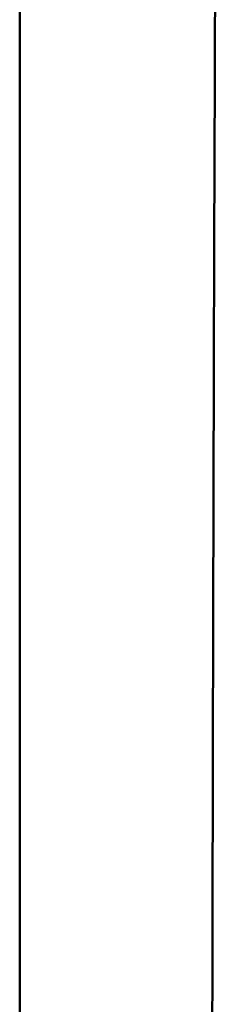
# Model space of a CAD drawing. Header units: millimetres. Extents: x 0 to 2100, y 0 to 1485.
# Tile 224 of 256: x 1767.56 to 1768.83, y 1103.04 to 1109.24. Entities that reach past the tile are written whole.
import ezdxf

# ---------------------------------------------------------------- set-up
doc = ezdxf.new("R2010")
doc.units = ezdxf.units.MM
doc.header["$LTSCALE"] = 5
doc.layers.add('Sichtbar (ISO)', color=7, linetype='Continuous', lineweight=50)

msp = doc.modelspace()

# ---------------------------------------------------------------- linework, layer by layer
at = {"layer": 'Sichtbar (ISO)'}
for points, knots in [([(1768.7588, 1083.4853), (1768.759, 1083.8442), (1768.7591, 1084.2027), (1768.7602, 1086.6511), (1768.7614, 1088.9546), (1768.7641, 1092.8538), (1768.7654, 1094.4501), (1768.7686, 1097.7684), (1768.772, 1100.8383), (1768.7815, 1105.8624), (1768.7881, 1108.1343), (1768.8018, 1111.4133), (1768.8102, 1113.252), (1768.8267, 1114.59)], [-4.442791, -4.442791, -4.442791, -4.442791, -4.26365, -4.26365, -3.218091, -3.218091, -2.389343, -2.389343, -1.529672, -1.529672, -0.494089, -0.494089, -0.000001, -0.000001, -0.000001, -0.000001]), ([(1767.5663, 1112.1038), (1767.5654, 1111.4984), (1767.5647, 1110.9209), (1767.5637, 1109.6909), (1767.5633, 1109.0795), (1767.5628, 1107.2496), (1767.5629, 1106.0288), (1767.5627, 1102.4032), (1767.5621, 1100.5644), (1767.5617, 1095.8468), (1767.5616, 1094.2824), (1767.5615, 1091.6566), (1767.5615, 1090.7254), (1767.5614, 1086.8499), (1767.5613, 1085.2397), (1767.5613, 1082.794)], [0.000001, 0.000001, 0.000001, 0.000001, 0.222233, 0.222233, 0.440318, 0.440318, 0.877866, 0.877866, 1.726517, 1.726517, 2.174017, 2.174017, 2.419907, 2.419907, 3.197412, 3.197412, 3.197412, 3.197412])]:
    msp.add_open_spline(points, degree=3, knots=knots, dxfattribs=at)

doc.saveas('drawing.dxf')
